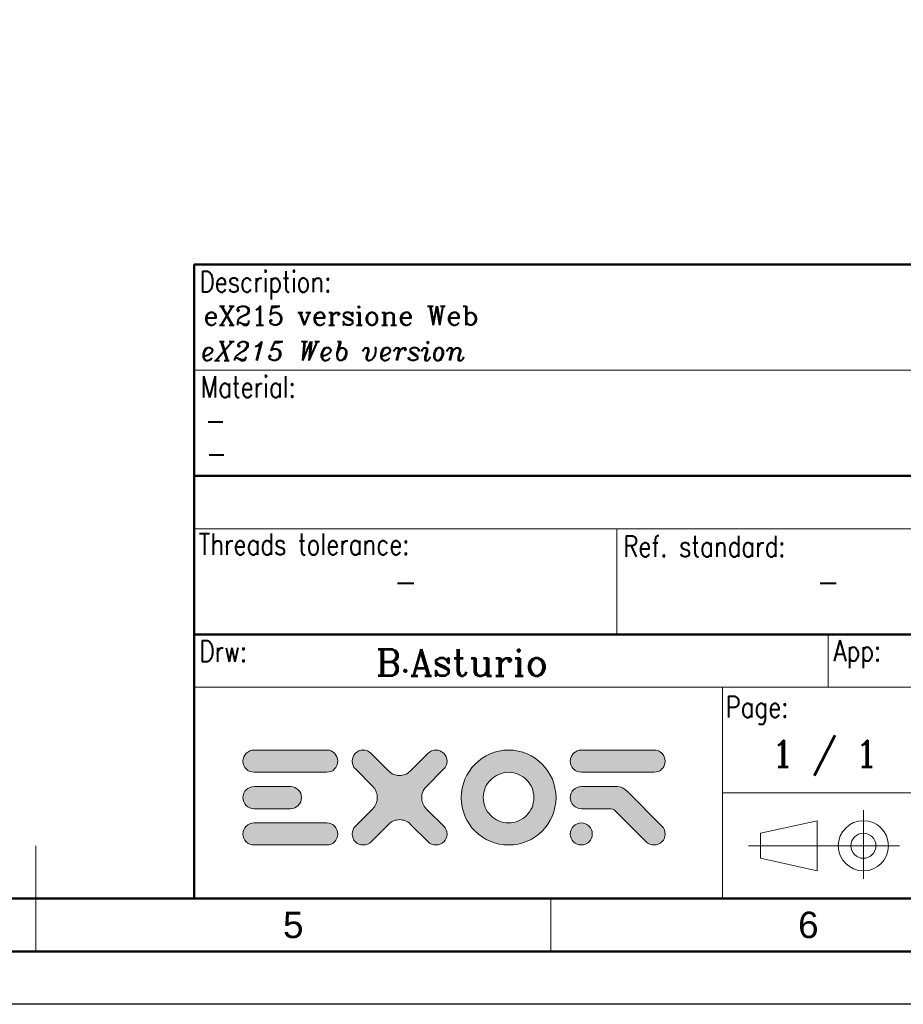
# Model space of a CAD drawing. Header units: millimetres. Extents: x 1316 to 1736, y 283 to 580.
# Tile 8 of 24: x 1530 to 1613, y 283 to 376. Entities that reach past the tile are written whole.
import ezdxf

# ---------------------------------------------------------------- set-up
doc = ezdxf.new("R2010")
doc.units = ezdxf.units.MM
doc.styles.add('COMPLEX', font='complex.shx', dxfattribs={"bigfont": '@extfont2.shx'})
doc.styles.add('ROMANS', font='romans', dxfattribs={"height": 5})
doc.styles.get("Standard").update_dxf_attribs({"font": 'arial.ttf'})

msp = doc.modelspace()

# ---------------------------------------------------------------- hatches: boundary and pattern name
at = {"true_color": 0x0080ff}
h = msp.add_hatch(color=150, dxfattribs=at)
h.dxf.hatch_style = 1
h.paths.add_polyline_path([(1551.869, 306.611), (1551.645, 306.591), (1551.463, 306.53), (1551.28, 306.429), (1551.117, 306.307), (1550.995, 306.144), (1550.894, 305.961), (1550.833, 305.779), (1550.813, 305.555), (1550.833, 305.352), (1550.894, 305.149), (1550.995, 304.966), (1551.117, 304.824), (1551.28, 304.682), (1551.463, 304.601), (1551.645, 304.54), (1551.869, 304.519), (1558.754, 304.519), (1558.957, 304.54), (1559.16, 304.601), (1559.343, 304.682), (1559.485, 304.824), (1559.607, 304.966), (1559.708, 305.149), (1559.769, 305.352), (1559.79, 305.555), (1559.769, 305.779), (1559.708, 305.961), (1559.607, 306.144), (1559.485, 306.307), (1559.343, 306.429), (1559.16, 306.53), (1558.957, 306.591), (1558.754, 306.611)])
h.paths.add_polyline_path([(1551.869, 303.159), (1551.645, 303.138), (1551.463, 303.077), (1551.28, 302.976), (1551.117, 302.854), (1550.995, 302.712), (1550.894, 302.529), (1550.833, 302.326), (1550.813, 302.123), (1550.833, 301.899), (1550.894, 301.717), (1550.995, 301.534), (1551.117, 301.371), (1551.28, 301.25), (1551.463, 301.148), (1551.645, 301.087), (1551.869, 301.067), (1555.301, 301.067), (1555.525, 301.087), (1555.707, 301.148), (1555.89, 301.25), (1556.053, 301.371), (1556.174, 301.534), (1556.276, 301.717), (1556.337, 301.899), (1556.357, 302.123), (1556.337, 302.326), (1556.276, 302.529), (1556.174, 302.712), (1556.053, 302.854), (1555.89, 302.976), (1555.707, 303.077), (1555.525, 303.138), (1555.301, 303.159)])
h.paths.add_polyline_path([(1558.754, 297.634), (1558.957, 297.655), (1559.16, 297.716), (1559.343, 297.817), (1559.485, 297.939), (1559.607, 298.081), (1559.708, 298.264), (1559.769, 298.467), (1559.79, 298.67), (1559.769, 298.894), (1559.708, 299.076), (1559.607, 299.259), (1559.485, 299.422), (1559.343, 299.544), (1559.16, 299.645), (1558.957, 299.706), (1558.754, 299.726), (1551.869, 299.726), (1551.645, 299.706), (1551.463, 299.645), (1551.28, 299.544), (1551.117, 299.422), (1550.995, 299.259), (1550.894, 299.076), (1550.833, 298.894), (1550.813, 298.67), (1550.833, 298.467), (1550.894, 298.264), (1550.995, 298.081), (1551.117, 297.939), (1551.28, 297.817), (1551.463, 297.716), (1551.645, 297.655), (1551.869, 297.634)])
h.paths.add_polyline_path([(1565.618, 304.215), (1565.476, 304.215), (1565.354, 304.235), (1565.212, 304.276), (1565.07, 304.316), (1564.948, 304.377), (1564.806, 304.459), (1564.705, 304.54), (1564.583, 304.641), (1562.917, 306.307), (1562.775, 306.429), (1562.592, 306.53), (1562.389, 306.591), (1562.186, 306.611), (1561.983, 306.591), (1561.78, 306.53), (1561.597, 306.429), (1561.455, 306.307), (1561.313, 306.144), (1561.232, 305.961), (1561.171, 305.779), (1561.15, 305.555), (1561.171, 305.352), (1561.232, 305.149), (1561.313, 304.966), (1561.455, 304.824), (1563.1, 303.159), (1563.202, 303.057), (1563.283, 302.935), (1563.364, 302.813), (1563.425, 302.671), (1563.466, 302.529), (1563.506, 302.407), (1563.527, 302.265), (1563.527, 302.123), (1563.527, 301.981), (1563.506, 301.839), (1563.466, 301.696), (1563.425, 301.554), (1563.364, 301.432), (1563.283, 301.311), (1563.202, 301.189), (1563.1, 301.067), (1561.455, 299.422), (1561.313, 299.259), (1561.232, 299.076), (1561.171, 298.894), (1561.15, 298.67), (1561.171, 298.467), (1561.232, 298.264), (1561.313, 298.081), (1561.455, 297.939), (1561.597, 297.797), (1561.78, 297.716), (1561.983, 297.655), (1562.186, 297.634), (1562.41, 297.655), (1562.592, 297.716), (1562.775, 297.817), (1562.938, 297.939), (1564.583, 299.584), (1564.705, 299.686), (1564.826, 299.787), (1564.948, 299.848), (1565.07, 299.909), (1565.212, 299.97), (1565.354, 299.99), (1565.497, 300.011), (1565.639, 300.031), (1565.781, 300.011), (1565.923, 299.99), (1566.045, 299.97), (1566.187, 299.909), (1566.309, 299.848), (1566.451, 299.787), (1566.573, 299.686), (1566.675, 299.584), (1568.34, 297.939), (1568.482, 297.817), (1568.665, 297.716), (1568.868, 297.655), (1569.071, 297.634), (1569.274, 297.655), (1569.477, 297.716), (1569.66, 297.797), (1569.823, 297.939), (1569.944, 298.081), (1570.046, 298.264), (1570.107, 298.467), (1570.127, 298.67), (1570.107, 298.894), (1570.046, 299.076), (1569.944, 299.259), (1569.823, 299.422), (1568.157, 301.067), (1568.056, 301.189), (1567.974, 301.311), (1567.847, 301.501), (1567.792, 301.696), (1567.751, 301.818), (1567.731, 301.96), (1567.731, 302.103), (1567.731, 302.245), (1567.751, 302.387), (1567.771, 302.509), (1567.832, 302.651), (1567.873, 302.773), (1567.954, 302.915), (1568.035, 303.017), (1568.137, 303.138), (1569.823, 304.824), (1569.944, 304.966), (1570.046, 305.149), (1570.107, 305.352), (1570.127, 305.555), (1570.107, 305.779), (1570.046, 305.961), (1569.944, 306.144), (1569.823, 306.307), (1569.66, 306.429), (1569.477, 306.53), (1569.274, 306.591), (1569.071, 306.611), (1568.868, 306.591), (1568.665, 306.53), (1568.482, 306.429), (1568.34, 306.307), (1566.675, 304.641), (1566.553, 304.54), (1566.451, 304.459), (1566.218, 304.325), (1566.045, 304.276), (1565.903, 304.235), (1565.761, 304.215)])
h.paths.add_polyline_path([(1578.089, 306.063), (1577.703, 306.246), (1577.297, 306.408), (1576.85, 306.51), (1576.423, 306.591), (1575.956, 306.611), (1575.489, 306.591), (1575.042, 306.51), (1574.616, 306.408), (1574.209, 306.246), (1573.824, 306.063), (1573.438, 305.84), (1573.092, 305.576), (1572.788, 305.291), (1572.483, 304.966), (1572.239, 304.621), (1572.016, 304.255), (1571.813, 303.87), (1571.671, 303.443), (1571.549, 303.017), (1571.488, 302.57), (1571.468, 302.123), (1571.488, 301.656), (1571.549, 301.209), (1571.671, 300.782), (1571.813, 300.376), (1572.016, 299.97), (1572.239, 299.604), (1572.483, 299.259), (1572.788, 298.955), (1573.092, 298.65), (1573.438, 298.406), (1573.824, 298.162), (1574.209, 297.98), (1574.616, 297.838), (1575.042, 297.716), (1575.489, 297.655), (1575.956, 297.634), (1576.423, 297.655), (1576.85, 297.716), (1577.297, 297.838), (1577.703, 297.98), (1578.089, 298.162), (1578.454, 298.406), (1578.8, 298.65), (1579.124, 298.955), (1579.409, 299.259), (1579.673, 299.604), (1579.896, 299.97), (1580.099, 300.376), (1580.241, 300.782), (1580.343, 301.209), (1580.424, 301.656), (1580.445, 302.123), (1580.424, 302.57), (1580.343, 303.017), (1580.241, 303.443), (1580.099, 303.87), (1579.896, 304.255), (1579.673, 304.621), (1579.409, 304.966), (1579.124, 305.291), (1578.8, 305.576), (1578.454, 305.84)])
h.paths.add_polyline_path([(1577.297, 304.093), (1577.479, 303.971), (1577.642, 303.809), (1577.804, 303.646), (1577.946, 303.463), (1578.068, 303.26), (1578.17, 303.057), (1578.251, 302.834), (1578.292, 302.59), (1578.332, 302.367), (1578.353, 302.123), (1578.332, 301.879), (1578.292, 301.635), (1578.251, 301.412), (1578.17, 301.189), (1578.068, 300.986), (1577.946, 300.782), (1577.804, 300.6), (1577.642, 300.417), (1577.479, 300.275), (1577.297, 300.133), (1577.093, 300.011), (1576.89, 299.909), (1576.667, 299.828), (1576.444, 299.767), (1576.2, 299.726), (1575.956, 299.726), (1575.712, 299.726), (1575.469, 299.767), (1575.245, 299.828), (1575.022, 299.909), (1574.819, 300.011), (1574.616, 300.133), (1574.433, 300.275), (1574.27, 300.417), (1574.108, 300.6), (1573.966, 300.782), (1573.844, 300.986), (1573.742, 301.189), (1573.661, 301.412), (1573.6, 301.635), (1573.58, 301.879), (1573.56, 302.123), (1573.58, 302.367), (1573.6, 302.59), (1573.661, 302.834), (1573.742, 303.057), (1573.844, 303.26), (1573.966, 303.463), (1574.108, 303.646), (1574.27, 303.809), (1574.433, 303.971), (1574.616, 304.093), (1574.819, 304.215), (1575.022, 304.316), (1575.245, 304.398), (1575.469, 304.459), (1575.712, 304.499), (1575.956, 304.519), (1576.2, 304.499), (1576.444, 304.459), (1576.667, 304.398), (1576.89, 304.316), (1577.093, 304.215)], flags=16)
h.paths.add_polyline_path([(1582.841, 299.726), (1582.618, 299.706), (1582.435, 299.645), (1582.252, 299.544), (1582.09, 299.422), (1581.968, 299.259), (1581.866, 299.076), (1581.805, 298.894), (1581.785, 298.67), (1581.805, 298.467), (1581.866, 298.264), (1581.968, 298.081), (1582.09, 297.939), (1582.252, 297.817), (1582.435, 297.716), (1582.618, 297.655), (1582.841, 297.634), (1583.044, 297.655), (1583.247, 297.716), (1583.43, 297.817), (1583.572, 297.939), (1583.714, 298.081), (1583.796, 298.264), (1583.857, 298.467), (1583.877, 298.67), (1583.857, 298.894), (1583.796, 299.076), (1583.714, 299.259), (1583.572, 299.422), (1583.43, 299.544), (1583.247, 299.645), (1583.044, 299.706)], flags=17)
h.paths.add_polyline_path([(1582.841, 303.159), (1582.618, 303.138), (1582.435, 303.077), (1582.252, 302.976), (1582.09, 302.854), (1581.968, 302.712), (1581.866, 302.529), (1581.805, 302.326), (1581.785, 302.123), (1581.805, 301.899), (1581.866, 301.717), (1581.968, 301.534), (1582.09, 301.371), (1582.252, 301.25), (1582.435, 301.148), (1582.618, 301.087), (1582.841, 301.067), (1585.481, 301.067), (1585.644, 301.067), (1585.806, 301.026), (1585.949, 300.945), (1586.07, 300.843), (1588.975, 297.939), (1589.137, 297.797), (1589.32, 297.695), (1589.523, 297.655), (1589.726, 297.634), (1589.929, 297.655), (1590.112, 297.695), (1590.295, 297.797), (1590.457, 297.939), (1590.599, 298.102), (1590.701, 298.284), (1590.742, 298.467), (1590.762, 298.67), (1590.742, 298.873), (1590.701, 299.076), (1590.599, 299.259), (1590.457, 299.422), (1587.228, 302.651), (1587.045, 302.834), (1586.883, 302.956), (1586.741, 303.057), (1586.598, 303.118), (1586.456, 303.138), (1586.273, 303.159), (1585.806, 303.159)])
h.paths.add_polyline_path([(1589.726, 304.519), (1589.929, 304.54), (1590.132, 304.601), (1590.315, 304.682), (1590.457, 304.824), (1590.599, 304.966), (1590.681, 305.149), (1590.742, 305.352), (1590.762, 305.555), (1590.742, 305.779), (1590.681, 305.961), (1590.599, 306.144), (1590.457, 306.307), (1590.315, 306.429), (1590.132, 306.53), (1589.929, 306.591), (1589.726, 306.611), (1582.841, 306.611), (1582.618, 306.591), (1582.435, 306.53), (1582.252, 306.429), (1582.09, 306.307), (1581.968, 306.144), (1581.866, 305.961), (1581.805, 305.779), (1581.785, 305.555), (1581.805, 305.352), (1581.866, 305.149), (1581.968, 304.966), (1582.09, 304.824), (1582.252, 304.682), (1582.435, 304.601), (1582.618, 304.54), (1582.841, 304.519)])

# ---------------------------------------------------------------- linework, layer by layer
at = {"lineweight": 50}
for p, q in [((1546.198, 352.555), (1726.198, 352.555)), ((1546.198, 352.555), (1546.198, 292.555)), ((1546.198, 332.555), (1726.198, 332.555)), ((1546.198, 317.555), (1726.198, 317.555)), ((1726.198, 292.555), (1336.198, 292.555)), ((1731.198, 287.555), (1331.198, 287.555))]:
    msp.add_line(p, q, dxfattribs=at)
at = {"lineweight": 18}
for p, q in [((1546.198, 342.555), (1726.198, 342.555)), ((1546.198, 327.555), (1726.198, 327.555)), ((1586.198, 327.555), (1586.198, 317.555)), ((1606.198, 317.555), (1606.198, 312.555)), ((1546.198, 312.555), (1726.198, 312.555)), ((1596.198, 312.555), (1596.198, 292.555)), ((1596.198, 302.555), (1726.198, 302.555)), ((1596.198, 302.555), (1636.198, 302.555)), ((1609.535, 294.444), (1609.535, 300.915)), ((1599.789, 298.746), (1605.154, 299.933)), ((1605.154, 299.933), (1605.154, 295.184)), ((1599.789, 296.371), (1599.789, 298.746)), ((1531.198, 287.555), (1531.198, 297.555)), ((1598.647, 297.559), (1612.965, 297.559)), ((1605.154, 295.184), (1599.789, 296.371)), ((1579.948, 292.555), (1579.948, 287.555)), ((1596.198, 292.555), (1616.198, 292.555))]:
    msp.add_line(p, q, dxfattribs=at)
msp.add_lwpolyline([(1316.198, 579.555), (1736.198, 579.555), (1736.198, 282.555), (1316.198, 282.555)], close=True)
at = {"color": 150, "lineweight": 0, "true_color": 0x0080ff}
for points in [[(1558.754, 306.611), (1551.869, 306.611), (1551.869, 306.611), (1551.645, 306.591), (1551.463, 306.53), (1551.28, 306.429), (1551.117, 306.307), (1550.995, 306.144), (1550.894, 305.961), (1550.833, 305.779), (1550.813, 305.555), (1550.813, 305.555), (1550.833, 305.352), (1550.894, 305.149), (1550.995, 304.966), (1551.117, 304.824), (1551.28, 304.682), (1551.463, 304.601), (1551.645, 304.54), (1551.869, 304.519), (1558.754, 304.519), (1558.754, 304.519), (1558.957, 304.54), (1559.16, 304.601), (1559.343, 304.682), (1559.485, 304.824), (1559.607, 304.966), (1559.708, 305.149), (1559.769, 305.352), (1559.79, 305.555), (1559.79, 305.555), (1559.769, 305.779), (1559.708, 305.961), (1559.607, 306.144), (1559.485, 306.307), (1559.343, 306.429), (1559.16, 306.53), (1558.957, 306.591), (1558.754, 306.611), (1558.754, 306.611)], [(1569.071, 297.634), (1569.071, 297.634), (1568.868, 297.655), (1568.665, 297.716), (1568.482, 297.817), (1568.34, 297.939), (1566.675, 299.584), (1566.675, 299.584), (1566.573, 299.686), (1566.451, 299.787), (1566.309, 299.848), (1566.187, 299.909), (1566.045, 299.97), (1565.923, 299.99), (1565.781, 300.011), (1565.639, 300.031), (1565.497, 300.011), (1565.354, 299.99), (1565.212, 299.97), (1565.07, 299.909), (1564.948, 299.848), (1564.826, 299.787), (1564.705, 299.686), (1564.583, 299.584), (1562.938, 297.939), (1562.938, 297.939), (1562.775, 297.817), (1562.592, 297.716), (1562.41, 297.655), (1562.186, 297.634), (1562.186, 297.634), (1561.983, 297.655), (1561.78, 297.716), (1561.597, 297.797), (1561.455, 297.939), (1561.313, 298.081), (1561.232, 298.264), (1561.171, 298.467), (1561.15, 298.67), (1561.15, 298.67), (1561.171, 298.894), (1561.232, 299.076), (1561.313, 299.259), (1561.455, 299.422), (1561.455, 299.422), (1563.1, 301.067), (1563.1, 301.067), (1563.202, 301.189), (1563.283, 301.311), (1563.364, 301.432), (1563.425, 301.554), (1563.466, 301.696), (1563.506, 301.839), (1563.527, 301.981), (1563.527, 302.123), (1563.527, 302.265), (1563.506, 302.407), (1563.466, 302.529), (1563.425, 302.671), (1563.364, 302.813), (1563.283, 302.935), (1563.202, 303.057), (1563.1, 303.159), (1561.455, 304.824), (1561.455, 304.824), (1561.455, 304.824), (1561.313, 304.966), (1561.232, 305.149), (1561.171, 305.352), (1561.15, 305.555), (1561.15, 305.555), (1561.171, 305.779), (1561.232, 305.961), (1561.313, 306.144), (1561.455, 306.307), (1561.597, 306.429), (1561.78, 306.53), (1561.983, 306.591), (1562.186, 306.611), (1562.186, 306.611), (1562.389, 306.591), (1562.592, 306.53), (1562.775, 306.429), (1562.917, 306.307), (1562.917, 306.307), (1564.583, 304.641), (1564.583, 304.641), (1564.705, 304.54), (1564.806, 304.459), (1564.948, 304.377), (1565.07, 304.316), (1565.212, 304.276), (1565.354, 304.235), (1565.476, 304.215), (1565.618, 304.215), (1565.761, 304.215), (1565.903, 304.235), (1566.045, 304.276), (1566.187, 304.316), (1566.309, 304.377), (1566.451, 304.459), (1566.553, 304.54), (1566.675, 304.641), (1568.34, 306.307), (1568.34, 306.307), (1568.482, 306.429), (1568.665, 306.53), (1568.868, 306.591), (1569.071, 306.611), (1569.071, 306.611), (1569.274, 306.591), (1569.477, 306.53), (1569.66, 306.429), (1569.823, 306.307), (1569.944, 306.144), (1570.046, 305.961), (1570.107, 305.779), (1570.127, 305.555), (1570.127, 305.555), (1570.107, 305.352), (1570.046, 305.149), (1569.944, 304.966), (1569.823, 304.824), (1569.823, 304.824), (1568.137, 303.138), (1568.137, 303.138), (1568.035, 303.017), (1567.954, 302.915), (1567.873, 302.773), (1567.832, 302.651), (1567.771, 302.509), (1567.751, 302.387), (1567.731, 302.245), (1567.731, 302.103), (1567.731, 301.96), (1567.751, 301.818), (1567.792, 301.696), (1567.832, 301.554), (1567.893, 301.432), (1567.974, 301.311), (1568.056, 301.189), (1568.157, 301.067), (1569.823, 299.422), (1569.823, 299.422), (1569.823, 299.422), (1569.944, 299.259), (1570.046, 299.076), (1570.107, 298.894), (1570.127, 298.67), (1570.127, 298.67), (1570.107, 298.467), (1570.046, 298.264), (1569.944, 298.081), (1569.823, 297.939), (1569.66, 297.797), (1569.477, 297.716), (1569.274, 297.655), (1569.071, 297.634), (1569.071, 297.634)], [(1580.445, 302.123), (1580.445, 302.123), (1580.424, 302.57), (1580.343, 303.017), (1580.241, 303.443), (1580.099, 303.87), (1579.896, 304.255), (1579.673, 304.621), (1579.409, 304.966), (1579.124, 305.291), (1578.8, 305.576), (1578.454, 305.84), (1578.089, 306.063), (1577.703, 306.246), (1577.297, 306.408), (1576.85, 306.51), (1576.423, 306.591), (1575.956, 306.611), (1575.956, 306.611), (1575.489, 306.591), (1575.042, 306.51), (1574.616, 306.408), (1574.209, 306.246), (1573.824, 306.063), (1573.438, 305.84), (1573.092, 305.576), (1572.788, 305.291), (1572.483, 304.966), (1572.239, 304.621), (1572.016, 304.255), (1571.813, 303.87), (1571.671, 303.443), (1571.549, 303.017), (1571.488, 302.57), (1571.468, 302.123), (1571.468, 302.123), (1571.488, 301.656), (1571.549, 301.209), (1571.671, 300.782), (1571.813, 300.376), (1572.016, 299.97), (1572.239, 299.604), (1572.483, 299.259), (1572.788, 298.955), (1573.092, 298.65), (1573.438, 298.406), (1573.824, 298.162), (1574.209, 297.98), (1574.616, 297.838), (1575.042, 297.716), (1575.489, 297.655), (1575.956, 297.634), (1575.956, 297.634), (1576.423, 297.655), (1576.85, 297.716), (1577.297, 297.838), (1577.703, 297.98), (1578.089, 298.162), (1578.454, 298.406), (1578.8, 298.65), (1579.124, 298.955), (1579.409, 299.259), (1579.673, 299.604), (1579.896, 299.97), (1580.099, 300.376), (1580.241, 300.782), (1580.343, 301.209), (1580.424, 301.656), (1580.445, 302.123), (1580.445, 302.123)], [(1589.726, 306.611), (1582.841, 306.611), (1582.841, 306.611), (1582.618, 306.591), (1582.435, 306.53), (1582.252, 306.429), (1582.09, 306.307), (1581.968, 306.144), (1581.866, 305.961), (1581.805, 305.779), (1581.785, 305.555), (1581.785, 305.555), (1581.805, 305.352), (1581.866, 305.149), (1581.968, 304.966), (1582.09, 304.824), (1582.252, 304.682), (1582.435, 304.601), (1582.618, 304.54), (1582.841, 304.519), (1589.726, 304.519), (1589.726, 304.519), (1589.929, 304.54), (1590.132, 304.601), (1590.315, 304.682), (1590.457, 304.824), (1590.599, 304.966), (1590.681, 305.149), (1590.742, 305.352), (1590.762, 305.555), (1590.762, 305.555), (1590.742, 305.779), (1590.681, 305.961), (1590.599, 306.144), (1590.457, 306.307), (1590.315, 306.429), (1590.132, 306.53), (1589.929, 306.591), (1589.726, 306.611), (1589.726, 306.611)], [(1578.353, 302.123), (1578.353, 302.123), (1578.332, 301.879), (1578.292, 301.635), (1578.251, 301.412), (1578.17, 301.189), (1578.068, 300.986), (1577.946, 300.782), (1577.804, 300.6), (1577.642, 300.417), (1577.479, 300.275), (1577.297, 300.133), (1577.093, 300.011), (1576.89, 299.909), (1576.667, 299.828), (1576.444, 299.767), (1576.2, 299.726), (1575.956, 299.726), (1575.956, 299.726), (1575.712, 299.726), (1575.469, 299.767), (1575.245, 299.828), (1575.022, 299.909), (1574.819, 300.011), (1574.616, 300.133), (1574.433, 300.275), (1574.27, 300.417), (1574.108, 300.6), (1573.966, 300.782), (1573.844, 300.986), (1573.742, 301.189), (1573.661, 301.412), (1573.6, 301.635), (1573.58, 301.879), (1573.56, 302.123), (1573.56, 302.123), (1573.58, 302.367), (1573.6, 302.59), (1573.661, 302.834), (1573.742, 303.057), (1573.844, 303.26), (1573.966, 303.463), (1574.108, 303.646), (1574.27, 303.809), (1574.433, 303.971), (1574.616, 304.093), (1574.819, 304.215), (1575.022, 304.316), (1575.245, 304.398), (1575.469, 304.459), (1575.712, 304.499), (1575.956, 304.519), (1575.956, 304.519), (1576.2, 304.499), (1576.444, 304.459), (1576.667, 304.398), (1576.89, 304.316), (1577.093, 304.215), (1577.297, 304.093), (1577.479, 303.971), (1577.642, 303.809), (1577.804, 303.646), (1577.946, 303.463), (1578.068, 303.26), (1578.17, 303.057), (1578.251, 302.834), (1578.292, 302.59), (1578.332, 302.367), (1578.353, 302.123), (1578.353, 302.123)], [(1555.301, 303.159), (1551.869, 303.159), (1551.869, 303.159), (1551.645, 303.138), (1551.463, 303.077), (1551.28, 302.976), (1551.117, 302.854), (1550.995, 302.712), (1550.894, 302.529), (1550.833, 302.326), (1550.813, 302.123), (1550.813, 302.123), (1550.833, 301.899), (1550.894, 301.717), (1550.995, 301.534), (1551.117, 301.371), (1551.28, 301.25), (1551.463, 301.148), (1551.645, 301.087), (1551.869, 301.067), (1555.301, 301.067), (1555.301, 301.067), (1555.525, 301.087), (1555.707, 301.148), (1555.89, 301.25), (1556.053, 301.371), (1556.174, 301.534), (1556.276, 301.717), (1556.337, 301.899), (1556.357, 302.123), (1556.357, 302.123), (1556.337, 302.326), (1556.276, 302.529), (1556.174, 302.712), (1556.053, 302.854), (1555.89, 302.976), (1555.707, 303.077), (1555.525, 303.138), (1555.301, 303.159), (1555.301, 303.159)], [(1590.457, 297.939), (1590.457, 297.939), (1590.599, 298.102), (1590.701, 298.284), (1590.742, 298.467), (1590.762, 298.67), (1590.742, 298.873), (1590.701, 299.076), (1590.599, 299.259), (1590.457, 299.422), (1587.228, 302.651), (1587.228, 302.651), (1587.045, 302.834), (1586.883, 302.956), (1586.741, 303.057), (1586.598, 303.118), (1586.456, 303.138), (1586.273, 303.159), (1585.806, 303.159), (1582.841, 303.159), (1582.841, 303.159), (1582.618, 303.138), (1582.435, 303.077), (1582.252, 302.976), (1582.09, 302.854), (1581.968, 302.712), (1581.866, 302.529), (1581.805, 302.326), (1581.785, 302.123), (1581.785, 302.123), (1581.805, 301.899), (1581.866, 301.717), (1581.968, 301.534), (1582.09, 301.371), (1582.252, 301.25), (1582.435, 301.148), (1582.618, 301.087), (1582.841, 301.067), (1585.481, 301.067), (1585.481, 301.067), (1585.644, 301.067), (1585.806, 301.026), (1585.949, 300.945), (1586.07, 300.843), (1588.975, 297.939), (1588.975, 297.939), (1589.137, 297.797), (1589.32, 297.695), (1589.523, 297.655), (1589.726, 297.634), (1589.726, 297.634), (1589.929, 297.655), (1590.112, 297.695), (1590.295, 297.797), (1590.457, 297.939), (1590.457, 297.939)], [(1558.754, 299.726), (1551.869, 299.726), (1551.869, 299.726), (1551.645, 299.706), (1551.463, 299.645), (1551.28, 299.544), (1551.117, 299.422), (1550.995, 299.259), (1550.894, 299.076), (1550.833, 298.894), (1550.813, 298.67), (1550.813, 298.67), (1550.833, 298.467), (1550.894, 298.264), (1550.995, 298.081), (1551.117, 297.939), (1551.28, 297.817), (1551.463, 297.716), (1551.645, 297.655), (1551.869, 297.634), (1558.754, 297.634), (1558.754, 297.634), (1558.957, 297.655), (1559.16, 297.716), (1559.343, 297.817), (1559.485, 297.939), (1559.607, 298.081), (1559.708, 298.264), (1559.769, 298.467), (1559.79, 298.67), (1559.79, 298.67), (1559.769, 298.894), (1559.708, 299.076), (1559.607, 299.259), (1559.485, 299.422), (1559.343, 299.544), (1559.16, 299.645), (1558.957, 299.706), (1558.754, 299.726), (1558.754, 299.726)], [(1581.785, 298.67), (1581.785, 298.67), (1581.805, 298.467), (1581.866, 298.264), (1581.968, 298.081), (1582.09, 297.939), (1582.252, 297.817), (1582.435, 297.716), (1582.618, 297.655), (1582.841, 297.634), (1582.841, 297.634), (1583.044, 297.655), (1583.247, 297.716), (1583.43, 297.817), (1583.572, 297.939), (1583.714, 298.081), (1583.796, 298.264), (1583.857, 298.467), (1583.877, 298.67), (1583.877, 298.67), (1583.857, 298.894), (1583.796, 299.076), (1583.714, 299.259), (1583.572, 299.422), (1583.43, 299.544), (1583.247, 299.645), (1583.044, 299.706), (1582.841, 299.726), (1582.841, 299.726), (1582.618, 299.706), (1582.435, 299.645), (1582.252, 299.544), (1582.09, 299.422), (1581.968, 299.259), (1581.866, 299.076), (1581.805, 298.894), (1581.785, 298.67), (1581.785, 298.67)]]:
    msp.add_lwpolyline(points, close=True, dxfattribs=at)
at = {"lineweight": 18}
for radius in [2.374, 1.187]:
    msp.add_circle((1609.535, 297.559), radius, dxfattribs=at)

# ---------------------------------------------------------------- texts
at = {"lineweight": 18, "style": 'ROMANS', "width": 0.8}
for s, p in [('Description:', (1546.698, 349.937)), ('Material:', (1546.817, 339.988)), ('Threads tolerance: ', (1546.62, 325.097)), ('Ref. standard:', (1586.802, 324.902)), ('Drw:', (1546.687, 314.972)), ('App:', (1606.695, 315.026)), ('Page:', (1596.477, 309.701))]:
    msp.add_text(s, height=2, dxfattribs=at).set_placement(p)
at = {"lineweight": 18, "char_height": 1.8, "attachment_point": 7}
for s, width, insert in [('{\\Fcomplex|c0;eX215 versione Web}', 127.75551, (1547.053, 346.829)), ('{\\Fitalicc|c0;eX215 Web version}', 80, (1546.802, 343.477)), ('{\\Fcomplex|c0;-}', 69.7329, (1547.211, 336.921)), ('{\\Fcomplex|c0;-}', 69.7329, (1547.31, 333.78))]:
    msp.add_mtext_dynamic_manual_height_columns(s, width=width, gutter_width=12.5, heights=[0], dxfattribs=dict(at, insert=insert))
at = {"lineweight": 18, "attachment_point": 5, "style": 'COMPLEX'}
for s, width, insert, char_height in [('-', 40, (1566.198, 322.555), 2), ('-', 40, (1606.198, 322.555), 2), ('\\pxt13;B.Asturio', 50, (1571.546, 314.903), 2.5)]:
    msp.add_mtext_dynamic_manual_height_columns(s, width=width, gutter_width=12.5, heights=[0], dxfattribs=dict(at, insert=insert, char_height=char_height))
at = {"color": 7, "linetype": 'Continuous', "lineweight": 18, "insert": (1605.852, 307.516), "char_height": 2.5, "attachment_point": 2, "style": 'COMPLEX'}
msp.add_mtext('1 / 1', dxfattribs=at)
at = {"lineweight": 50, "char_height": 2.5, "attachment_point": 5}
for s, insert in [('5', (1555.573, 290.055)), ('6', (1604.323, 290.055))]:
    msp.add_mtext_dynamic_manual_height_columns(s, width=48.75, gutter_width=12.5, heights=[0], dxfattribs=dict(at, insert=insert))

doc.saveas('drawing.dxf')
